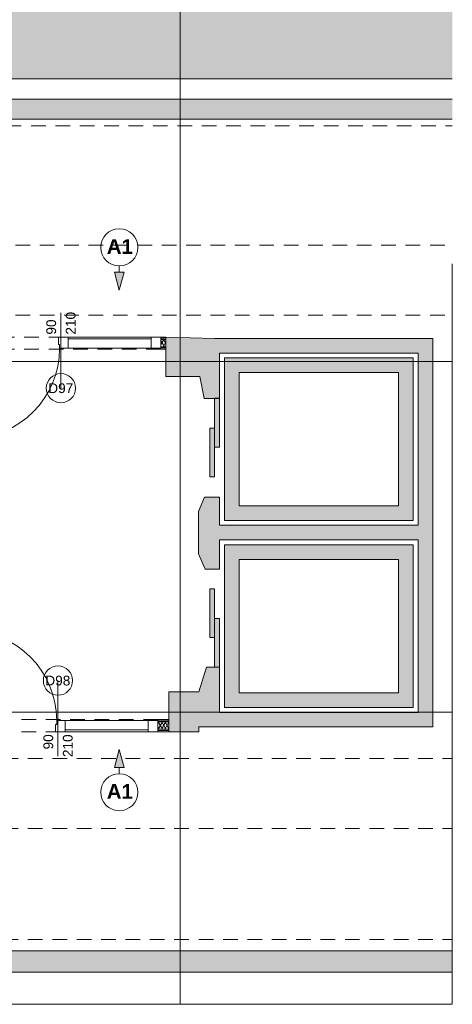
# Paper-space layout 'A-52 WYKOŃCZENIA ŚCIAN - PIĘTRO 7' of a CAD drawing. Header units: millimetres. Extents: x 0 to 420, y 0 to 297.
# Tile 8 of 11: x 245 to 290, y 111 to 212. Entities that reach past the tile are written whole.
import ezdxf
from ezdxf.xclip import XClip

# ---------------------------------------------------------------- set-up
doc = ezdxf.new("R2010")
doc.units = ezdxf.units.MM
doc.header["$MEASUREMENT"] = 0
doc.header["$XCLIPFRAME"] = 0
for name, pattern in [('DASHDOTX2', [1000, 500, -250, 0, -250]), ('Przer. długie kreski', [2.5, 1.5, -1]), ('PRZERYWANA_DU_A', [550, 350.0000000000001, -199.9999999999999])]:
    doc.linetypes.add(name, pattern=pattern)
for name, color, linetype, lineweight in [('0_Nr_pióra__2', 8, 'Continuous', 13), ('A__OKŁADZINY ŚCIAN_Nr_pióra__1', 7, 'Continuous', 20), ('A_winda_Nr_pióra__1', 7, 'Continuous', 20), ('A_ściany proj_Nr_pióra__1', 7, 'Continuous', 20), ('A_ściany_Nr_pióra__1', 7, 'Continuous', 20), ('Drzwi Archicad_Nr_pióra__1', 7, 'Continuous', 20), ('Drzwi Archicad_Nr_pióra__3', 252, 'Continuous', 13), ('Znaczniki drzwi Archicada_Nr_pióra__3', 252, 'Continuous', 13)]:
    doc.layers.add(name, color=color, linetype=linetype, lineweight=lineweight)
for name, color, linetype in [('A__OKŁADZINY ŚCIAN', 7, 'Continuous'), ('A_podrys', 7, 'Continuous'), ('A_winda', 7, 'Continuous'), ('A_ściany', 7, 'Continuous'), ('A_ściany proj', 7, 'Continuous')]:
    doc.layers.add(name, color=color, linetype=linetype)
for name, color, linetype, lineweight, true_color in [('A_osie_Nr_pióra__16', 7, 'Continuous', 5, 0x0f0f0f), ('A_ściany proj_Nr_pióra__21', 7, 'Continuous', 5, 0xb0b0b0), ('A_ściany_Nr_pióra__10', 7, 'Continuous', 13, 0x4b4b4b)]:
    doc.layers.add(name, color=color, linetype=linetype, lineweight=lineweight, true_color=true_color)
doc.styles.add('STYL_AUTOMATYCZNY_3', font='arial.ttf')
doc.styles.add('STYL_AUTOMATYCZNY_4', font='arial.ttf')
pattern_1 = [(0, (-1579.514621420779, -267.919085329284), (0, 1), [0, -1])]
pattern_2 = [(60.00000000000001, (-1579.514621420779, -267.919085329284), (-0.2598076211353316, 0.1499999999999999), []), (120, (-1579.514621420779, -267.919085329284), (0.2598076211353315, 0.15), [])]

# ---------------------------------------------------------------- blocks, each defined once
blk = doc.blocks.new('Rysunek_1_1', base_point=(-1579.514621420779, -267.919085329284))
at = {"linetype": 'Continuous', "lineweight": 0, "true_color": 0x484848}
blk.add_hatch(color=251, dxfattribs=at).paths.add_polyline_path([(39.22673929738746, 111.1557477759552), (47.61150303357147, 111.1557477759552), (47.61150303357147, 274.9657479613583), (204.676716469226, 274.9657479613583), (204.676716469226, 206.1557525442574), (289.6767134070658, 206.1557525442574), (289.6767134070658, 286.8648015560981), (39.22673929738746, 286.8648015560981)])
at = {"layer": 'A__OKŁADZINY ŚCIAN', "linetype": 'Continuous', "lineweight": 0, "true_color": 0x000000}
for points in [[(255.5401319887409, 184.4581693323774), (256.0401319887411, 186.3241943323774), (255.040131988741, 186.3241943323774)], [(255.5401319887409, 137.328854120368), (255.040131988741, 135.462829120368), (256.0401319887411, 135.462829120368)]]:
    blk.add_hatch(color=18, dxfattribs=at).paths.add_polyline_path(points)
at = {"layer": 'A_winda', "linetype": 'Continuous', "lineweight": 0, "true_color": 0xfdfdfd}
h = blk.add_hatch(color=7, dxfattribs=at)
h.paths.add_polyline_path([(266.3167125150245, 177.505748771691), (266.3167125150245, 160.8312487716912), (285.6767125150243, 160.8312487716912), (285.6767125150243, 177.505748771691)])
h.paths.add_polyline_path([(284.1767125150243, 176.005748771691), (284.1767125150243, 162.3312487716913), (267.8167125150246, 162.3312487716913), (267.8167125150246, 176.005748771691)], flags=0)
for points in [[(265.3167125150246, 168.3647487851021), (265.8167125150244, 168.3647487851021), (265.8167125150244, 173.3647487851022), (265.3167125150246, 173.3647487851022)], [(264.8167125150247, 165.3053114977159), (265.3167125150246, 165.3053114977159), (265.3167125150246, 170.3053114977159), (264.8167125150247, 170.3053114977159)], [(264.8167125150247, 153.8228132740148), (264.8167125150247, 148.8228132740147), (265.3167125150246, 148.8228132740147), (265.3167125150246, 153.8228132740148)], [(265.3167125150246, 150.7633759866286), (265.3167125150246, 145.7633759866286), (265.8167125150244, 145.7633759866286), (265.8167125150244, 150.7633759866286)]]:
    blk.add_hatch(color=7, dxfattribs=at).paths.add_polyline_path(points)
h = blk.add_hatch(color=7, dxfattribs=at)
h.paths.add_polyline_path([(285.6767125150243, 158.3312487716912), (266.3167125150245, 158.3312487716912), (266.3167125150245, 141.623748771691), (285.6767125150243, 141.623748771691)])
h.paths.add_polyline_path([(284.1767125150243, 156.8312487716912), (284.1767125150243, 143.123748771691), (267.8167125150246, 143.123748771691), (267.8167125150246, 156.8312487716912)], flags=0)
at = {"layer": 'A_ściany', "linetype": 'Continuous', "lineweight": 0, "true_color": 0x000000}
for points in [[(193.7824881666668, 202.0357488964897), (289.6767125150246, 202.0357488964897), (289.6767125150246, 204.0657473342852), (195.7774879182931, 204.0657473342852)], [(260.306712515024, 175.6057488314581), (263.7967123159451, 175.6057488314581), (264.2567129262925, 173.3543705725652), (265.8167125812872, 173.3543705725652), (265.8167125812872, 179.5057485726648), (265.3167125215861, 179.5057485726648), (260.306712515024, 179.6557487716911)], [(287.6767125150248, 179.5057487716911), (265.8167125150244, 179.5057487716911), (265.8167125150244, 178.0057487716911), (287.6767125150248, 178.0057487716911)], [(287.6767125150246, 139.623748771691), (287.6767125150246, 178.0057487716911), (286.1767125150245, 178.0057487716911), (286.1767125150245, 141.123748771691)], [(263.6667127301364, 157.4136611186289), (264.3376883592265, 155.8233871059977), (265.816712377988, 155.8233871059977), (265.8167127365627, 163.2043703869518), (264.2767130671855, 163.2043703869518), (263.6667127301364, 161.7468726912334)], [(265.8167125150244, 158.8312487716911), (286.1767125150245, 158.8312487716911), (286.1767125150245, 160.3312487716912), (265.8167125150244, 160.3312487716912)], [(260.6367123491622, 139.1408435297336), (263.7056274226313, 139.1408435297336), (263.7056274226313, 139.6237488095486), (265.8167127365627, 139.6237488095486), (265.816712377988, 145.7633757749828), (264.4876881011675, 145.7633872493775), (263.7056274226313, 143.2408434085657), (260.6367123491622, 143.2408434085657)], [(265.8167125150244, 139.623748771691), (287.6767125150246, 139.623748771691), (286.1767125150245, 141.123748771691), (265.8167125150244, 141.123748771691)], [(289.6767112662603, 116.645750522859), (65.95749085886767, 116.645750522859), (65.95749085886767, 114.445751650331), (289.6767112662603, 114.445751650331)]]:
    blk.add_hatch(color=18, dxfattribs=at).paths.add_polyline_path(points)
at = {"layer": 'A_ściany proj', "linetype": 'Continuous', "lineweight": 13}
h = blk.add_hatch(dxfattribs=at)
h.set_pattern_fill('gypsum_0001', color=8, style=0, pattern_type=2)
h.set_pattern_definition(pattern_1)
h.paths.add_polyline_path([(260.306712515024, 179.6557486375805), (259.8067123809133, 179.6557486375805), (259.8067123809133, 179.530748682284), (260.306712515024, 179.530748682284)])
h = blk.add_hatch(dxfattribs=at)
h.set_pattern_fill('gypsum_0001', color=8, style=0, pattern_type=2)
h.set_pattern_definition(pattern_1)
h.paths.add_polyline_path([(260.306712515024, 179.530748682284), (259.8067123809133, 179.530748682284), (259.8067123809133, 179.4057487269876), (260.306712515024, 179.4057487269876)])
h = blk.add_hatch(dxfattribs=at)
h.set_pattern_fill('batt_insulation_0001', color=8, style=0, pattern_type=2)
h.set_pattern_definition(pattern_2)
h.paths.add_polyline_path([(260.306712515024, 179.4057487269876), (259.8067123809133, 179.4057487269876), (259.8067123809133, 178.6557486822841), (260.306712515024, 178.6557486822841)])
h = blk.add_hatch(dxfattribs=at)
h.set_pattern_fill('gypsum_0001', color=8, style=0, pattern_type=2)
h.set_pattern_definition(pattern_1)
h.paths.add_polyline_path([(259.8067123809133, 178.6557486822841), (259.8067123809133, 178.5307487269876), (260.306712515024, 178.5307487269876), (260.306712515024, 178.6557486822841)])
h = blk.add_hatch(dxfattribs=at)
h.set_pattern_fill('gypsum_0001', color=8, style=0, pattern_type=2)
h.set_pattern_definition(pattern_1)
h.paths.add_polyline_path([(259.8067123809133, 178.4057487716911), (260.306712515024, 178.4057487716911), (260.306712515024, 178.5307487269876), (259.8067123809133, 178.5307487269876)])
h = blk.add_hatch(dxfattribs=at)
h.set_pattern_fill('gypsum_0001', color=8, style=0, pattern_type=2)
h.set_pattern_definition(pattern_1)
h.paths.add_polyline_path([(259.5067125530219, 140.3908436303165), (259.5067125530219, 140.2658434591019), (260.6367125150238, 140.2658434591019), (260.6367125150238, 140.3908436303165)])
h = blk.add_hatch(dxfattribs=at)
h.set_pattern_fill('gypsum_0001', color=8, style=0, pattern_type=2)
h.set_pattern_definition(pattern_1)
h.paths.add_polyline_path([(260.6367125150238, 140.2658434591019), (259.5067125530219, 140.2658434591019), (259.5067125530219, 140.1408436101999), (260.6367125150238, 140.1408436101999)])
h = blk.add_hatch(dxfattribs=at)
h.set_pattern_fill('batt_insulation_0001', color=8, style=0, pattern_type=2)
h.set_pattern_definition(pattern_2)
h.paths.add_polyline_path([(260.6367125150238, 140.1408436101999), (259.5067125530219, 140.1408436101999), (259.5067125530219, 139.3908435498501), (260.6367125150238, 139.3908435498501)])
h = blk.add_hatch(dxfattribs=at)
h.set_pattern_fill('gypsum_0001', color=8, style=0, pattern_type=2)
h.set_pattern_definition(pattern_1)
h.paths.add_polyline_path([(260.6367125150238, 139.3908435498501), (259.5067125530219, 139.3908435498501), (259.5067125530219, 139.2658433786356), (260.6367125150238, 139.2658433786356)])
h = blk.add_hatch(dxfattribs=at)
h.set_pattern_fill('gypsum_0001', color=8, style=0, pattern_type=2)
h.set_pattern_definition(pattern_1)
h.paths.add_polyline_path([(259.5067125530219, 139.1408435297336), (260.6367125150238, 139.1408435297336), (260.6367125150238, 139.2658433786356), (259.5067125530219, 139.2658433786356)])
at = {"layer": '0_Nr_pióra__2', "color": 8, "linetype": 'PRZERYWANA_DU_A', "lineweight": 13, "flags": 128}
for points in [[(289.6767125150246, 206.1557487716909), (204.6767125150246, 206.1557487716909), (204.6767125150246, 274.9657487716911), (47.61150231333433, 274.9657487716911), (47.61150231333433, 111.1557487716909)], [(289.6767125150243, 111.1557487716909), (289.6767125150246, 206.1557487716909)], [(47.61150231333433, 111.1557487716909), (289.6767125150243, 111.1557487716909)]]:
    blk.add_lwpolyline(points, dxfattribs=at)
at = {"layer": 'A__OKŁADZINY ŚCIAN_Nr_pióra__1', "color": 7, "linetype": 'Continuous', "lineweight": 20}
for p, q in [((255.0401310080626, 186.3241937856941), (256.0401313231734, 186.3241937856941)), ((255.5401330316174, 184.4581681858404), (255.0401310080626, 186.3241937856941)), ((255.5401330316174, 186.9581708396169), (255.5401330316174, 186.3241937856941)), ((255.5401330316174, 184.4581681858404), (256.0401313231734, 186.3241937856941)), ((255.5401330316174, 137.3288545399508), (255.0401310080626, 135.4628289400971)), ((255.5401330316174, 137.3288545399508), (256.0401313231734, 135.4628289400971)), ((256.0401313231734, 135.4628289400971), (255.0401310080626, 135.4628289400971)), ((255.5401330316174, 134.8288556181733), (255.5401330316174, 135.4628289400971))]:
    blk.add_line(p, q, dxfattribs=at)
for centre in [(255.5401319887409, 188.8609979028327), (255.5401319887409, 132.9260255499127)]:
    blk.add_circle(centre, 1.902828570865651, dxfattribs=at)
at = {"layer": 'A_osie_Nr_pióra__16', "color": 250, "linetype": 'DASHDOTX2', "lineweight": 5, "true_color": 0x0f0f0f}
for p, q in [((261.7824872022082, 260.6137265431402), (261.7824872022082, 111.155748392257)), ((289.6767116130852, 177.1557462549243), (65.47782007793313, 177.1557462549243)), ((289.6767116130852, 141.1557523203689), (65.47782007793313, 141.1557523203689))]:
    blk.add_line(p, q, dxfattribs=at)
at = {"layer": 'A_winda_Nr_pióra__1', "color": 7, "linetype": 'PRZERYWANA_DU_A', "lineweight": 20, "flags": 128}
for points in [[(266.3167125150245, 177.505748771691), (285.6767125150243, 177.505748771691), (285.6767125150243, 160.8312487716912), (266.3167125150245, 160.8312487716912)], [(284.1767125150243, 176.005748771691), (284.1767125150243, 162.3312487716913), (267.8167125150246, 162.3312487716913), (267.8167125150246, 176.005748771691)], [(285.6767125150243, 158.3312487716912), (266.3167125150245, 158.3312487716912), (266.3167125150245, 141.623748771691), (285.6767125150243, 141.623748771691)], [(284.1767125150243, 156.8312487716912), (284.1767125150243, 143.123748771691), (267.8167125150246, 143.123748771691), (267.8167125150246, 156.8312487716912)]]:
    blk.add_lwpolyline(points, close=True, dxfattribs=at)
at = {"layer": 'A_winda_Nr_pióra__1', "color": 7, "linetype": 'Continuous', "lineweight": 20, "flags": 128}
for points in [[(265.3167125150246, 168.3647487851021), (265.3167125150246, 173.3647487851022), (265.8167125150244, 173.3647487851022), (265.8167125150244, 168.3647487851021)], [(264.8167125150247, 165.3053114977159), (264.8167125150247, 170.3053114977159), (265.3167125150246, 170.3053114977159), (265.3167125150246, 165.3053114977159)], [(264.8167125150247, 153.8228132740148), (264.8167125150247, 148.8228132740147), (265.3167125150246, 148.8228132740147), (265.3167125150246, 153.8228132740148)], [(265.3167125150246, 150.7633759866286), (265.3167125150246, 145.7633759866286), (265.8167125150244, 145.7633759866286), (265.8167125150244, 150.7633759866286)]]:
    blk.add_lwpolyline(points, close=True, dxfattribs=at)
at = {"layer": 'A_ściany proj_Nr_pióra__1', "color": 7, "linetype": 'Continuous', "lineweight": 20, "flags": 128}
for points in [[(260.306712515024, 179.6557487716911), (259.8067123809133, 179.6557487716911)], [(259.8067123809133, 178.4057487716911), (260.306712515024, 178.4057487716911)], [(260.6367125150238, 140.3908435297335), (259.5067125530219, 140.3908435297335)], [(259.5067125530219, 139.1408435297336), (260.6367125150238, 139.1408435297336)]]:
    blk.add_lwpolyline(points, dxfattribs=at)
at = {"layer": 'A_ściany proj_Nr_pióra__21', "color": 253, "linetype": 'Continuous', "lineweight": 5, "true_color": 0xb0b0b0}
for p, q in [((259.8067109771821, 179.6557498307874), (259.8067109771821, 179.5307502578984)), ((260.306713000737, 179.5307502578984), (259.8067109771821, 179.5307502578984)), ((259.8067109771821, 179.5307502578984), (259.8067109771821, 179.4057469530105)), ((260.306713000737, 179.4057469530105), (259.8067109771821, 179.4057469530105)), ((259.8067109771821, 179.4057469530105), (259.8067109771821, 178.6557495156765)), ((259.8067109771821, 178.6557495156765), (260.306713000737, 178.6557495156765)), ((259.8067109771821, 178.6557495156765), (259.8067109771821, 178.5307499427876)), ((259.8067109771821, 178.5307499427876), (260.306713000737, 178.5307499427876)), ((259.8067109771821, 178.5307499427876), (259.8067109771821, 178.50574928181)), ((259.8067109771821, 178.50574928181), (259.8067109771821, 178.4057503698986)), ((259.506714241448, 140.29084507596), (259.506714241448, 140.3908439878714)), ((259.506714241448, 140.2658444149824), (259.506714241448, 140.29084507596)), ((260.6367112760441, 140.2658444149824), (259.506714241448, 140.2658444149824)), ((259.506714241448, 140.1408448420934), (259.506714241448, 140.2658444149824)), ((260.6367112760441, 140.1408448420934), (259.506714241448, 140.1408448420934)), ((259.506714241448, 139.3908436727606), (259.506714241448, 140.1408448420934)), ((259.506714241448, 139.3908436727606), (260.6367112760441, 139.3908436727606)), ((259.506714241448, 139.2658440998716), (259.506714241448, 139.3908436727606)), ((259.506714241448, 139.2658440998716), (260.6367112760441, 139.2658440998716)), ((259.506714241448, 139.1408445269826), (259.506714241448, 139.2658440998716))]:
    blk.add_line(p, q, dxfattribs=at)
at = {"layer": 'A_ściany proj_Nr_pióra__21', "color": 253, "linetype": 'Continuous', "lineweight": 5, "true_color": 0xb0b0b0, "flags": 128}
for points in [[(260.306712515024, 179.6557487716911), (260.306712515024, 179.5307487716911)], [(260.306712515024, 179.5307487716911), (260.306712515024, 179.4057487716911)], [(260.306712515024, 179.4057487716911), (260.306712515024, 178.655748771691)], [(260.306712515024, 178.655748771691), (260.306712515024, 178.5307487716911)], [(260.306712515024, 178.5307487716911), (260.306712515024, 178.4057487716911)], [(260.6367125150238, 140.2658435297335), (260.6367125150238, 140.3908435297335)], [(260.6367125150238, 140.1408435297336), (260.6367125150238, 140.2658435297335)], [(260.6367125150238, 139.3908435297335), (260.6367125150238, 140.1408435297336)], [(260.6367125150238, 139.2658435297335), (260.6367125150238, 139.3908435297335)], [(260.6367125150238, 139.1408435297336), (260.6367125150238, 139.2658435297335)]]:
    blk.add_lwpolyline(points, dxfattribs=at)
at = {"layer": 'A_ściany_Nr_pióra__1', "color": 7, "linetype": 'Continuous', "lineweight": 20}
for p, q in [((265.8167108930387, 173.3543703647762), (264.2567129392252, 173.3543703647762)), ((264.2767127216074, 163.2043707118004), (265.8167108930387, 163.2043707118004)), ((265.8167108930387, 155.8233873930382), (264.3376898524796, 155.8233873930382)), ((264.4876900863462, 145.7633886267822), (265.8167108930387, 145.7633774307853))]:
    blk.add_line(p, q, dxfattribs=at)
at = {"layer": 'A_ściany_Nr_pióra__1', "color": 7, "linetype": 'Continuous', "lineweight": 20, "flags": 128}
for points in [[(289.6767125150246, 204.065748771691), (195.7774875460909, 204.065748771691)], [(193.7824875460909, 202.0357487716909), (289.6767125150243, 202.0357487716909)], [(265.3167125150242, 179.5057487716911), (260.306712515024, 179.6557487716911)], [(260.306712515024, 179.6557487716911), (260.306712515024, 175.6057487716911)], [(265.8167125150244, 179.5057487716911), (265.3167125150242, 179.5057487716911)], [(287.6767125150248, 179.5057487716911), (265.8167125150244, 179.5057487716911)], [(287.6767125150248, 178.0057487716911), (287.6767125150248, 179.5057487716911)], [(265.8167125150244, 178.0057487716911), (286.1767125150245, 178.0057487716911)], [(265.8167125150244, 173.3543700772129), (265.8167125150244, 178.0057487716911)], [(286.1767125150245, 178.0057487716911), (286.1767125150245, 160.3312487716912)], [(287.6767125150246, 139.623748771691), (287.6767125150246, 178.0057487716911)], [(260.306712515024, 175.6057487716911), (263.7967125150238, 175.6057487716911)], [(263.7967125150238, 175.6057487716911), (264.2567125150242, 173.354370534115)], [(264.276712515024, 163.2043705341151), (263.6667125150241, 161.7468726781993)], [(265.8167125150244, 160.3312487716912), (265.8167125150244, 163.2043705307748)], [(263.6667125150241, 161.7468726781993), (263.6667125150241, 157.41366116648)], [(286.1767125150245, 160.3312487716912), (265.8167125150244, 160.3312487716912)], [(265.8167125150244, 155.8233871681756), (265.8167125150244, 158.8312487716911)], [(265.8167125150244, 158.8312487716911), (286.1767125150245, 158.8312487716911)], [(286.1767125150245, 158.8312487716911), (286.1767125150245, 141.123748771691)], [(263.6667125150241, 157.41366116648), (264.3376884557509, 155.8233873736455)], [(264.4876884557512, 145.7633873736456), (263.7056270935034, 143.2408435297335)], [(265.8167125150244, 141.123748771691), (265.8167125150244, 145.7633760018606)], [(263.7056270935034, 143.2408435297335), (260.6367125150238, 143.2408435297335)], [(260.6367125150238, 143.2408435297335), (260.6367125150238, 139.1408435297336)], [(286.1767125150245, 141.123748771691), (265.8167125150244, 141.123748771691)], [(263.7056270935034, 139.1408435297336), (263.7056270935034, 139.623748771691)], [(263.7056270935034, 139.623748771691), (265.8167125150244, 139.623748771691)], [(265.8167125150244, 139.623748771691), (287.6767125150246, 139.623748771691)], [(260.6367125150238, 139.1408435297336), (263.7056270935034, 139.1408435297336)], [(289.6767125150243, 116.645748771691), (65.95748754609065, 116.645748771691)], [(65.95748754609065, 114.445748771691), (289.6767125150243, 114.445748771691)]]:
    blk.add_lwpolyline(points, dxfattribs=at)
at = {"layer": 'A_ściany_Nr_pióra__10', "color": 251, "linetype": 'Przer. długie kreski', "lineweight": 13, "true_color": 0x4b4b4b}
for p, q in [((163.997486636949, 201.3349802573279), (289.6767125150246, 201.3349802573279)), ((162.3974891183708, 189.1027565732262), (289.6767125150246, 189.1027565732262)), ((162.3974891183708, 181.905749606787), (289.6767125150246, 181.905749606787)), ((66.18248826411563, 136.4057483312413), (289.6767125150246, 136.4057483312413)), ((66.18248826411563, 129.2087413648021), (289.6767125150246, 129.2087413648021)), ((66.18248826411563, 117.8043608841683), (289.6767125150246, 117.8043608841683))]:
    blk.add_line(p, q, dxfattribs=at)
at = {"layer": 'Drzwi Archicad_Nr_pióra__1', "color": 7, "linetype": 'Continuous', "lineweight": 20}
for p, q in [((265.8167108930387, 173.3543703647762), (264.2567129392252, 173.3543703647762)), ((264.2767127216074, 163.2043707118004), (265.8167108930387, 163.2043707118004)), ((265.8167108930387, 155.8233873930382), (264.3376898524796, 155.8233873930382)), ((264.4876900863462, 145.7633886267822), (265.8167108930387, 145.7633774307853))]:
    blk.add_line(p, q, dxfattribs=at)
at = {"layer": 'Drzwi Archicad_Nr_pióra__3', "color": 252, "linetype": 'Przer. długie kreski', "lineweight": 13}
for p, q in [((259.8067109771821, 179.6557498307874), (239.3067138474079, 179.6557498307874)), ((259.8067109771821, 178.4057503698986), (239.3067138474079, 178.4057503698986)), ((259.506714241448, 140.3908439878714), (239.0067133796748, 140.3908439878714)), ((259.506714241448, 139.1408445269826), (239.0067133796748, 139.1408445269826))]:
    blk.add_line(p, q, dxfattribs=at)
at = {"layer": 'Drzwi Archicad_Nr_pióra__3', "color": 252, "linetype": 'Continuous', "lineweight": 13}
for p, q in [((249.3067132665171, 179.6557498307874), (249.3067132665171, 178.9057486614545)), ((250.3067135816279, 179.6557498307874), (249.3067132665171, 179.6557498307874)), ((250.3067135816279, 178.50574928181), (250.3067135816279, 179.6557498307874)), ((250.3067135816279, 179.6557498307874), (258.8067106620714, 179.6557498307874)), ((250.3067135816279, 178.50574928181), (250.3067135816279, 179.6557498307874)), ((258.8067106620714, 179.4757480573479), (250.3067135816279, 179.4757480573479)), ((259.8067109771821, 179.6557498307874), (258.8067106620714, 179.6557498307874)), ((258.8067106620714, 179.6557498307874), (258.8067106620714, 178.50574928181)), ((258.8067106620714, 179.6557498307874), (258.8067106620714, 178.50574928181)), ((259.8067109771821, 178.50574928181), (259.8067109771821, 179.6557498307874)), ((259.8067109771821, 179.6557498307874), (259.8067109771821, 179.5307502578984)), ((259.8067109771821, 179.6557498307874), (259.8067109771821, 179.5307502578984)), ((259.8067109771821, 179.5307502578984), (259.8067109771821, 179.4057469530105)), ((259.8067109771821, 179.5307502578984), (259.8067109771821, 179.4057469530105)), ((259.8067109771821, 179.4057469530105), (259.8067109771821, 178.6557495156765)), ((259.8067109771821, 179.4057469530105), (259.8067109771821, 178.6557495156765)), ((249.3067132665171, 178.9057486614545), (249.4267119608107, 178.9057486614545)), ((249.4267119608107, 178.9057486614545), (249.4267119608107, 178.50574928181)), ((249.4267119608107, 178.50574928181), (250.3067135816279, 178.50574928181)), ((258.8067106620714, 178.50574928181), (250.3067135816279, 178.50574928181)), ((250.3067135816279, 178.50574928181), (258.8067106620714, 178.50574928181)), ((258.8067106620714, 178.50574928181), (259.8067109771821, 178.50574928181)), ((259.8067109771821, 178.6557495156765), (259.8067109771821, 178.5307499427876)), ((259.8067109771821, 178.6557495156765), (259.8067109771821, 178.5307499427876)), ((259.8067109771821, 178.5307499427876), (259.8067109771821, 178.50574928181)), ((259.8067109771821, 178.5307499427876), (259.8067109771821, 178.50574928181)), ((259.8067109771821, 178.50574928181), (259.8067109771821, 178.4057503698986)), ((249.006712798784, 139.1408445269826), (249.006712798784, 139.8908419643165)), ((249.006712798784, 139.8908419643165), (249.1267114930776, 139.8908419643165)), ((249.1267114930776, 139.8908419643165), (249.1267114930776, 140.29084507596)), ((249.1267114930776, 140.29084507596), (250.0067131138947, 140.29084507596)), ((250.0067131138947, 140.29084507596), (250.0067131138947, 139.1408445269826)), ((258.5067139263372, 140.29084507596), (250.0067131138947, 140.29084507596)), ((250.0067131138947, 140.29084507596), (250.0067131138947, 139.1408445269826)), ((250.0067131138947, 140.29084507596), (258.5067139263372, 140.29084507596)), ((258.5067139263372, 139.1408445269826), (258.5067139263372, 140.29084507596)), ((258.5067139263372, 140.29084507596), (259.506714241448, 140.29084507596)), ((258.5067139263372, 139.1408445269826), (258.5067139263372, 140.29084507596)), ((259.506714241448, 140.29084507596), (259.506714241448, 140.3908439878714)), ((259.506714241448, 140.29084507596), (259.506714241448, 139.1408445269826)), ((259.506714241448, 140.2658444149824), (259.506714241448, 140.29084507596)), ((259.506714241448, 140.2658444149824), (259.506714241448, 140.29084507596)), ((259.506714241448, 140.1408448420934), (259.506714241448, 140.2658444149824)), ((259.506714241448, 140.1408448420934), (259.506714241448, 140.2658444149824)), ((259.506714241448, 139.3908436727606), (259.506714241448, 140.1408448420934)), ((259.506714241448, 139.3908436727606), (259.506714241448, 140.1408448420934)), ((250.0067131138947, 139.1408445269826), (249.006712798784, 139.1408445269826)), ((258.5067139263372, 139.3208425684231), (250.0067131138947, 139.3208425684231)), ((250.0067131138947, 139.1408445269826), (258.5067139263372, 139.1408445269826)), ((259.506714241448, 139.1408445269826), (258.5067139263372, 139.1408445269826)), ((259.506714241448, 139.2658440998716), (259.506714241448, 139.3908436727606)), ((259.506714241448, 139.2658440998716), (259.506714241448, 139.3908436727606)), ((259.506714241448, 139.1408445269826), (259.506714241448, 139.2658440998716)), ((259.506714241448, 139.1408445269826), (259.506714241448, 139.2658440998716))]:
    blk.add_line(p, q, dxfattribs=at)
for centre, start, end in [((240.1867125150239, 178.5057487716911), 270, 0), ((239.8867125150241, 140.2908435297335), 0, 90)]:
    blk.add_arc(centre, 9.24000000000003, start, end, dxfattribs=at)
at = {"layer": 'Znaczniki drzwi Archicada_Nr_pióra__3', "color": 252, "linetype": 'Continuous', "lineweight": 13}
for p, q in [((249.556712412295, 174.4057491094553), (249.556712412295, 182.1557487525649)), ((249.2567119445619, 144.3908452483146), (249.2567119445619, 136.6408418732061))]:
    blk.add_line(p, q, dxfattribs=at)
at = {"layer": 'Znaczniki drzwi Archicada_Nr_pióra__3', "color": 252, "linetype": 'Continuous', "lineweight": 13, "flags": 128}
for points in [[(248.0567125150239, 174.4057487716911, 0.9999999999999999), (251.056712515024, 174.4057487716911, 0.9999999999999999)], [(250.7567125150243, 144.3908435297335, 0.9999999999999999), (247.7567125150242, 144.3908435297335, 0.9999999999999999)]]:
    blk.add_lwpolyline(points, format="xyb", close=True, dxfattribs=at)
at = {"layer": 'A__OKŁADZINY ŚCIAN_Nr_pióra__1', "color": 7, "linetype": 'Continuous', "lineweight": 20, "char_height": 1.5, "attachment_point": 4, "style": 'STYL_AUTOMATYCZNY_3'}
for insert in [(254.2578419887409, 188.9467157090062), (254.2578419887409, 133.0117433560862)]:
    blk.add_mtext('\\A1;{\\pql;\\fArial|b1|i0|c238|p0;\\W1.000000;A1}', dxfattribs=dict(at, insert=insert))
at = {"layer": 'Znaczniki drzwi Archicada_Nr_pióra__3', "color": 252, "linetype": 'Continuous', "lineweight": 13, "char_height": 1, "attachment_point": 7, "style": 'STYL_AUTOMATYCZNY_4'}
for s, insert, rotation in [('\\A1;{\\pql;\\fArial CE|b0|i0|c238|p0;\\W1.000000;210}', (251.0739388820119, 179.9057487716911), 89.99999999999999), ('\\A1;{\\pql;\\fArial CE|b0|i0|c238|p0;\\W1.000000;90}', (249.0739388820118, 179.9057487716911), 89.99999999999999), ('\\A1;{\\pql;\\fArial CE|b0|i0|c238|p0;\\W1.000000;90}', (248.7739388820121, 137.3205235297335), 90), ('\\A1;{\\pql;\\fArial CE|b0|i0|c238|p0;\\W1.000000;210}', (250.7739388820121, 136.5353735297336), 90)]:
    blk.add_mtext(s, dxfattribs=dict(at, insert=insert, rotation=rotation))
for s, insert in [('\\A1;{\\pql;\\fArial CE|b0|i0|c238|p0;\\W1.000000;D97}', (248.2617875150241, 173.8885224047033)), ('\\A1;{\\pql;\\fArial CE|b0|i0|c238|p0;\\W1.000000;D98}', (247.9617875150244, 143.8736171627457))]:
    blk.add_mtext(s, dxfattribs=dict(at, insert=insert))

psp = doc.layouts.new('A-52 WYKOŃCZENIA ŚCIAN - PIĘTRO 7')

# ---------------------------------------------------------------- block references
at = {"layer": 'A_podrys', "color": 37, "linetype": 'Continuous', "lineweight": 5, "true_color": 0x656532}
ref = psp.add_blockref('Rysunek_1_1', (-1579.514621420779, -267.919085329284), dxfattribs=at)
XClip(ref).set_block_clipping_path([(39.22674126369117, 111.1557487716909), (289.6767125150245, 286.8648056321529)])

doc.saveas('drawing.dxf')
